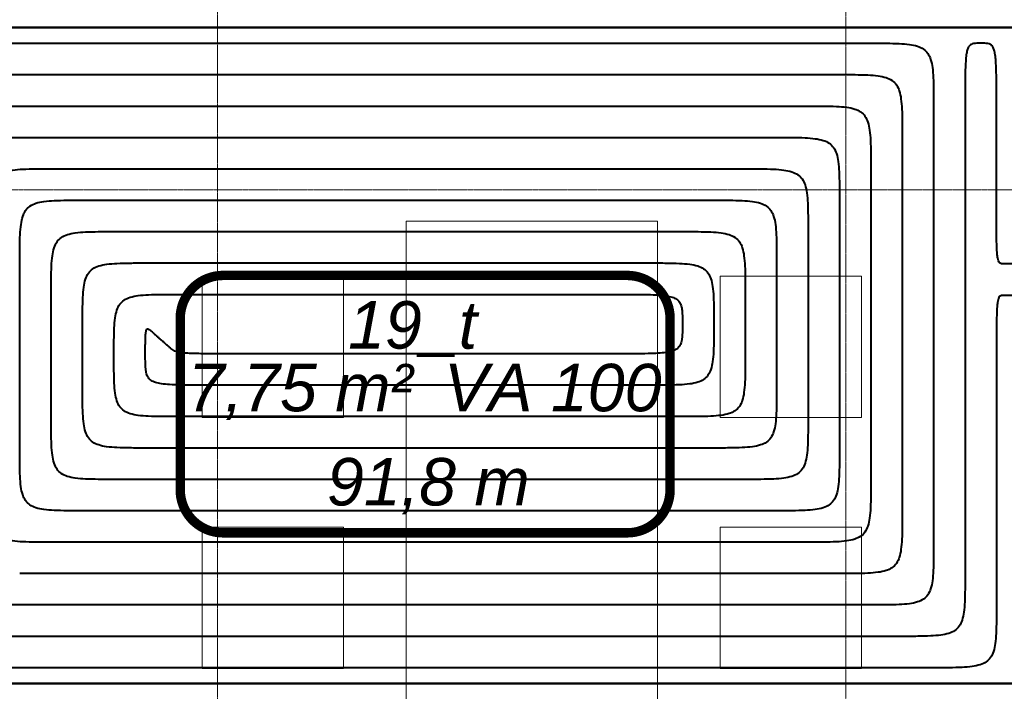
# Model space of a CAD drawing. Header units: millimetres. Extents: x 49908 to 79848, y -11883 to -3092.
# Tile 34 of 222: x 67827 to 68141, y -6386 to -6172. Entities that reach past the tile are written whole.
import ezdxf
from ezdxf.lldxf.tags import DXFTag

# ---------------------------------------------------------------- set-up
doc = ezdxf.new("R2010")
doc.units = ezdxf.units.MM
doc.linetypes.add('DASHDOT', pattern=[1, 0.5, -0.25, 0, -0.25])
doc.layers.add('A wyp ruchome', color=9, linetype='Continuous', lineweight=9)
doc.layers.add('A_OSIE', color=9, linetype='DASHDOT', lineweight=9)
doc.layers.add('IS_Ogrzewanie_płaszczyznowe', color=7, linetype='SOLID', true_color=0xac00e6)
doc.layers.add('IS_Ogrzewanie_płaszczyznowe_-_opis', color=7, linetype='SOLID', true_color=0xf000f0)
doc.layers.add('IS_Rys.pętli_o.p._Powrót', color=7, linetype='DASH', lineweight=13, true_color=0x4c9a5f)
doc.layers.add('IS_Rys.pętli_o.p._Zasilanie', color=7, linetype='SOLID', lineweight=13, true_color=0xff8c1a)
tags = doc.linetypes.add('DASH', pattern=[15, 10, -5]).pattern_tags.tags
tags[6:7] = [DXFTag(74, 4), DXFTag(75, 0), DXFTag(340, '0'), DXFTag(46, 0.0), DXFTag(50, 0.0), DXFTag(44, 0.0), DXFTag(45, 0.0)]
tags[4:5] = [DXFTag(74, 4), DXFTag(75, 0), DXFTag(340, '0'), DXFTag(46, 0.0), DXFTag(50, 0.0), DXFTag(44, 0.0), DXFTag(45, 0.0)]
tags = doc.linetypes.add('SOLID', pattern=[10, 10, 0]).pattern_tags.tags
tags[6:7] = [DXFTag(74, 4), DXFTag(75, 0), DXFTag(340, '0'), DXFTag(46, 0.0), DXFTag(50, 0.0), DXFTag(44, 0.0), DXFTag(45, 0.0)]
tags[4:5] = [DXFTag(74, 4), DXFTag(75, 0), DXFTag(340, '0'), DXFTag(46, 0.0), DXFTag(50, 0.0), DXFTag(44, 0.0), DXFTag(45, 0.0)]

msp = doc.modelspace()

# ---------------------------------------------------------------- linework, layer by layer
at = {"layer": 'A wyp ruchome'}
for points in [[(68030.47, -6236.63), (68030.47, -6476.63), (67950.47, -6476.63), (67950.47, -6236.63)], [(67930.47, -6254.13), (67885.47, -6254.13), (67885.47, -6299.13), (67930.47, -6299.13)], [(68050.47, -6254.13), (68095.47, -6254.13), (68095.47, -6299.13), (68050.47, -6299.13)], [(67930.47, -6334.13), (67885.47, -6334.13), (67885.47, -6379.13), (67930.47, -6379.13)], [(68050.47, -6334.13), (68095.47, -6334.13), (68095.47, -6379.13), (68050.47, -6379.13)]]:
    msp.add_lwpolyline(points, close=True, dxfattribs=at)
at = {"layer": 'A_OSIE', "ltscale": 0.3, "transparency": 33554559}
for p, q in [((67890.48, -7140.05), (67890.22, -3902.99)), ((68090.47, -7140.13), (68090.47, -3902.92)), ((70341.81, -6226.63), (67440.85, -6226.63))]:
    msp.add_line(p, q, dxfattribs=at)
at = {"layer": 'IS_Ogrzewanie_płaszczyznowe', "lineweight": 40}
for p, q in [((68143.46, -6174.95), (67772.42, -6174.95)), ((67772.42, -6174.95), (68143.46, -6174.95)), ((68143.46, -6383.89), (67772.38, -6383.89)), ((67772.38, -6383.89), (68143.46, -6383.89))]:
    msp.add_line(p, q, dxfattribs=at)
at = {"layer": 'IS_Ogrzewanie_płaszczyznowe_-_opis'}
msp.add_lwpolyline([(67892.19, -6335.91, 3, 3, 0), (68020.86, -6335.91, 3, 3, 0.414214), (68034.52, -6322.24, 3, 3, 0), (68034.52, -6267.57, 3, 3, 0.414214), (68020.86, -6253.91, 3, 3, 0), (67892.19, -6253.91, 3, 3, 0.414214), (67878.52, -6267.57, 3, 3, 0), (67878.52, -6322.24, 3, 3, 0.414214), (67892.19, -6335.91, 3, 3, 0)], format="xyseb", dxfattribs=at)
at = {"layer": 'IS_Rys.pętli_o.p._Powrót', "lineweight": 40}
for points, knots in [([(68133.46, -6179.95), (68133.05, -6179.95), (68132.29, -6179.94), (68131.25, -6180.02), (68130.36, -6180.29), (68129.66, -6180.92), (68129.19, -6181.93), (68128.88, -6183.36), (68128.67, -6185.31), (68128.54, -6187.88), (68128.48, -6191.17), (68128.46, -6195.27), (68128.46, -6198.29), (68128.46, -6199.95)], [0, 0, 0, 0, 0.0124352, 0.0226697, 0.0313069, 0.0397459, 0.0500792, 0.0641739, 0.0833944, 0.1088269, 0.1414417, 0.1821639, 0.2319009, 0.2319009, 0.2319009, 0.2319009]), ([(68138.46, -6199.95), (68138.46, -6198.29), (68138.47, -6195.27), (68138.45, -6191.17), (68138.39, -6187.88), (68138.26, -6185.31), (68138.05, -6183.36), (68137.74, -6181.93), (68137.27, -6180.92), (68136.56, -6180.29), (68135.68, -6180.02), (68134.64, -6179.94), (68133.88, -6179.95), (68133.46, -6179.95)], [0, 0, 0, 0, 0.0497371, 0.0904592, 0.123074, 0.1485065, 0.167727, 0.1818217, 0.192155, 0.200594, 0.2092312, 0.2194657, 0.2319009, 0.2319009, 0.2319009, 0.2319009]), ([(67807.42, -6189.95), (67809.6, -6189.95), (67817.77, -6189.95), (67834.87, -6189.95), (67860.84, -6189.95), (67893.15, -6189.95), (67929.26, -6189.95), (67966.63, -6189.95), (68002.74, -6189.95), (68035.04, -6189.95), (68061.01, -6189.95), (68078.12, -6189.95), (68086.28, -6189.95), (68088.46, -6189.95)], [0, 0, 0, 0, 0.065457, 0.244938, 0.513102, 0.844613, 1.214131, 1.596318, 1.965836, 2.297346, 2.565511, 2.744991, 2.810448, 2.810448, 2.810448, 2.810448]), ([(68088.46, -6189.95), (68090.12, -6189.95), (68093.14, -6189.94), (68097.25, -6190.02), (68100.56, -6190.26), (68103.18, -6190.77), (68105.24, -6191.68), (68106.73, -6193.17), (68107.64, -6195.23), (68108.15, -6197.86), (68108.39, -6201.17), (68108.47, -6205.27), (68108.46, -6208.29), (68108.46, -6209.95)], [0, 0, 0, 0, 0.0497373, 0.0904721, 0.1232039, 0.1491998, 0.1703704, 0.1897083, 0.2108788, 0.2368747, 0.2696065, 0.3103414, 0.3600787, 0.3600787, 0.3600787, 0.3600787]), ([(68128.46, -6199.95), (68128.46, -6201.1), (68128.46, -6205.43), (68128.46, -6214.49), (68128.46, -6228.26), (68128.46, -6245.38), (68128.46, -6264.51), (68128.46, -6284.32), (68128.46, -6303.45), (68128.46, -6320.58), (68128.46, -6334.34), (68128.46, -6343.4), (68128.46, -6347.73), (68128.46, -6348.89)], [0, 0, 0, 0, 0.034689, 0.129805, 0.271919, 0.447603, 0.64343, 0.84597, 1.041797, 1.217481, 1.359595, 1.454711, 1.4894, 1.4894, 1.4894, 1.4894]), ([(68138.46, -6230.27), (68138.46, -6230.03), (68138.46, -6229.15), (68138.46, -6227.31), (68138.46, -6224.5), (68138.46, -6221.02), (68138.46, -6217.12), (68138.46, -6213.09), (68138.46, -6209.2), (68138.46, -6205.71), (68138.46, -6202.91), (68138.46, -6201.06), (68138.46, -6200.18), (68138.46, -6199.95)], [0, 0, 0, 0, 0.0070618, 0.0264246, 0.0553551, 0.0911195, 0.1309842, 0.1722158, 0.2120805, 0.2478449, 0.2767754, 0.2961382, 0.3032, 0.3032, 0.3032, 0.3032]), ([(67807.41, -6229.95), (67807.41, -6228.29), (67807.41, -6225.27), (67807.49, -6221.17), (67807.73, -6217.86), (67808.24, -6215.23), (67809.15, -6213.17), (67810.64, -6211.68), (67812.7, -6210.77), (67815.33, -6210.26), (67818.64, -6210.02), (67822.74, -6209.94), (67825.76, -6209.95), (67827.42, -6209.95)], [0, 0, 0, 0, 0.0497373, 0.0904723, 0.1232047, 0.1492016, 0.1703736, 0.1897132, 0.2108852, 0.2368821, 0.2696145, 0.3103495, 0.3600868, 0.3600868, 0.3600868, 0.3600868]), ([(67827.42, -6209.95), (67829.29, -6209.95), (67836.29, -6209.95), (67850.96, -6209.95), (67873.24, -6209.95), (67900.94, -6209.95), (67931.91, -6209.95), (67963.97, -6209.95), (67994.94, -6209.95), (68022.65, -6209.95), (68044.92, -6209.95), (68059.59, -6209.95), (68066.59, -6209.95), (68068.46, -6209.95)], [0, 0, 0, 0, 0.056142, 0.21008, 0.440081, 0.724413, 1.041344, 1.369141, 1.686071, 1.970404, 2.200405, 2.354342, 2.410484, 2.410484, 2.410484, 2.410484]), ([(68068.46, -6209.95), (68070.12, -6209.95), (68073.14, -6209.94), (68077.25, -6210.02), (68080.56, -6210.26), (68083.18, -6210.77), (68085.24, -6211.68), (68086.73, -6213.17), (68087.64, -6215.23), (68088.15, -6217.86), (68088.39, -6221.17), (68088.47, -6225.27), (68088.46, -6228.29), (68088.46, -6229.95)], [0, 0, 0, 0, 0.0497373, 0.0904721, 0.1232039, 0.1491998, 0.1703704, 0.1897083, 0.2108788, 0.2368747, 0.2696065, 0.3103414, 0.3600787, 0.3600787, 0.3600787, 0.3600787]), ([(68108.46, -6209.95), (68108.46, -6210.87), (68108.46, -6214.33), (68108.46, -6221.56), (68108.46, -6232.56), (68108.46, -6246.23), (68108.46, -6261.51), (68108.46, -6277.33), (68108.46, -6292.61), (68108.46, -6306.28), (68108.46, -6317.27), (68108.46, -6324.51), (68108.46, -6327.96), (68108.46, -6328.89)], [0, 0, 0, 0, 0.027702, 0.103659, 0.217148, 0.357446, 0.513828, 0.675572, 0.831954, 0.972252, 1.085741, 1.161698, 1.1894, 1.1894, 1.1894, 1.1894]), ([(67827.41, -6249.95), (67827.41, -6248.29), (67827.41, -6245.27), (67827.48, -6241.17), (67827.73, -6237.86), (67828.24, -6235.23), (67829.15, -6233.17), (67830.64, -6231.68), (67832.7, -6230.77), (67835.32, -6230.26), (67838.63, -6230.02), (67842.74, -6229.94), (67845.75, -6229.95), (67847.41, -6229.95)], [0, 0, 0, 0, 0.0497373, 0.0904723, 0.1232047, 0.1492016, 0.1703736, 0.1897132, 0.2108852, 0.2368821, 0.2696145, 0.3103495, 0.3600868, 0.3600868, 0.3600868, 0.3600868]), ([(67847.41, -6229.95), (67848.97, -6229.95), (67854.81, -6229.95), (67867.05, -6229.95), (67885.63, -6229.95), (67908.74, -6229.95), (67934.57, -6229.95), (67961.31, -6229.95), (67987.14, -6229.95), (68010.25, -6229.95), (68028.83, -6229.95), (68041.06, -6229.95), (68046.9, -6229.95), (68048.46, -6229.95)], [0, 0, 0, 0, 0.046827, 0.175222, 0.36706, 0.604214, 0.868557, 1.141964, 1.406307, 1.643461, 1.835299, 1.963694, 2.01052, 2.01052, 2.01052, 2.01052]), ([(68048.46, -6229.95), (68050.12, -6229.95), (68053.14, -6229.94), (68057.25, -6230.02), (68060.56, -6230.26), (68063.18, -6230.77), (68065.24, -6231.68), (68066.73, -6233.17), (68067.64, -6235.23), (68068.15, -6237.86), (68068.39, -6241.17), (68068.47, -6245.27), (68068.46, -6248.29), (68068.46, -6249.95)], [0, 0, 0, 0, 0.0497373, 0.0904721, 0.1232039, 0.1491998, 0.1703704, 0.1897083, 0.2108788, 0.2368747, 0.2696065, 0.3103414, 0.3600787, 0.3600787, 0.3600787, 0.3600787]), ([(68088.46, -6229.95), (68088.46, -6230.56), (68088.46, -6232.85), (68088.46, -6237.66), (68088.46, -6244.95), (68088.46, -6254.03), (68088.46, -6264.17), (68088.46, -6274.67), (68088.46, -6284.81), (68088.46, -6293.88), (68088.46, -6301.18), (68088.46, -6305.98), (68088.46, -6308.27), (68088.46, -6308.89)], [0, 0, 0, 0, 0.0183857, 0.0687982, 0.1441204, 0.2372352, 0.3410255, 0.4483745, 0.5521648, 0.6452796, 0.7206018, 0.7710143, 0.7894, 0.7894, 0.7894, 0.7894]), ([(68140.96, -6250.27), (68140.76, -6250.27), (68140.38, -6250.27), (68139.83, -6250.19), (68139.36, -6249.86), (68139.04, -6249.22), (68138.82, -6248.25), (68138.67, -6246.84), (68138.57, -6244.9), (68138.5, -6242.33), (68138.47, -6239.04), (68138.46, -6234.94), (68138.46, -6231.92), (68138.46, -6230.27)], [0, 0, 0, 0, 0.0062189, 0.0114166, 0.016393, 0.0227951, 0.0322664, 0.0460468, 0.0651645, 0.0905685, 0.1231775, 0.163899, 0.213636, 0.213636, 0.213636, 0.213636]), ([(67827.4, -6308.89), (67827.4, -6308.43), (67827.4, -6306.72), (67827.4, -6303.13), (67827.4, -6297.68), (67827.4, -6290.91), (67827.4, -6283.34), (67827.4, -6275.5), (67827.41, -6267.93), (67827.41, -6261.15), (67827.41, -6255.7), (67827.41, -6252.12), (67827.41, -6250.4), (67827.41, -6249.95)], [0, 0, 0, 0, 0.0137276, 0.0513677, 0.1076065, 0.17713, 0.2546243, 0.3347757, 0.41227, 0.4817936, 0.5380323, 0.5756724, 0.5894, 0.5894, 0.5894, 0.5894]), ([(67847.41, -6269.95), (67847.41, -6268.29), (67847.4, -6265.27), (67847.48, -6261.17), (67847.73, -6257.86), (67848.23, -6255.23), (67849.15, -6253.17), (67850.64, -6251.68), (67852.69, -6250.77), (67855.32, -6250.26), (67858.63, -6250.02), (67862.74, -6249.94), (67865.75, -6249.95), (67867.41, -6249.95)], [0, 0, 0, 0, 0.0497373, 0.0904723, 0.1232047, 0.1492016, 0.1703736, 0.1897132, 0.2108852, 0.2368821, 0.2696145, 0.3103495, 0.3600868, 0.3600868, 0.3600868, 0.3600868]), ([(67867.41, -6249.95), (67868.66, -6249.95), (67873.34, -6249.95), (67883.14, -6249.95), (67898.02, -6249.95), (67916.54, -6249.95), (67937.23, -6249.95), (67958.65, -6249.95), (67979.34, -6249.95), (67997.85, -6249.95), (68012.73, -6249.95), (68022.54, -6249.95), (68027.21, -6249.95), (68028.46, -6249.95)], [0, 0, 0, 0, 0.037511, 0.140364, 0.294038, 0.484014, 0.69577, 0.914786, 1.126543, 1.316518, 1.470192, 1.573045, 1.610557, 1.610557, 1.610557, 1.610557]), ([(68028.46, -6249.95), (68030.12, -6249.95), (68033.14, -6249.94), (68037.24, -6250.02), (68040.55, -6250.26), (68043.18, -6250.75), (68045.23, -6251.63), (68046.72, -6253.08), (68047.64, -6255.09), (68048.15, -6257.65), (68048.39, -6260.87), (68048.47, -6264.87), (68048.46, -6267.8), (68048.46, -6269.42)], [0, 0, 0, 0, 0.0497373, 0.0904714, 0.1231967, 0.1491615, 0.170228, 0.1893114, 0.2100272, 0.2353662, 0.2672373, 0.3068934, 0.3553126, 0.3553126, 0.3553126, 0.3553126]), ([(68068.46, -6249.95), (68068.46, -6250.25), (68068.46, -6251.38), (68068.46, -6253.75), (68068.46, -6257.35), (68068.46, -6261.82), (68068.46, -6266.83), (68068.46, -6272.01), (68068.46, -6277.01), (68068.46, -6281.48), (68068.46, -6285.08), (68068.46, -6287.45), (68068.46, -6288.58), (68068.46, -6288.89)], [0, 0, 0, 0, 0.0090694, 0.0339372, 0.0710926, 0.1170248, 0.1682231, 0.2211769, 0.2723752, 0.3183074, 0.3554628, 0.3803306, 0.3894, 0.3894, 0.3894, 0.3894]), ([(68143.46, -6250.27), (68143.45, -6250.27), (68143.37, -6250.27), (68143.22, -6250.27), (68142.99, -6250.27), (68142.7, -6250.27), (68142.38, -6250.27), (68142.05, -6250.27), (68141.73, -6250.27), (68141.44, -6250.27), (68141.21, -6250.27), (68141.06, -6250.27), (68140.98, -6250.27), (68140.96, -6250.27)], [0, 0, 0, 0, 0.00058227, 0.00217881, 0.00456424, 0.00751315, 0.01080015, 0.01419985, 0.01748685, 0.02043576, 0.02282119, 0.02441773, 0.025, 0.025, 0.025, 0.025]), ([(67847.4, -6288.89), (67847.4, -6288.74), (67847.4, -6288.19), (67847.4, -6287.04), (67847.4, -6285.29), (67847.4, -6283.11), (67847.4, -6280.68), (67847.4, -6278.16), (67847.4, -6275.72), (67847.4, -6273.55), (67847.41, -6271.8), (67847.41, -6270.64), (67847.41, -6270.09), (67847.41, -6269.95)], [0, 0, 0, 0, 0.0044113, 0.0165067, 0.0345787, 0.0569196, 0.0818219, 0.1075781, 0.1324804, 0.1548213, 0.1728933, 0.1849887, 0.1894, 0.1894, 0.1894, 0.1894]), ([(67867.4, -6279.42), (67867.4, -6278.63), (67867.4, -6277.21), (67867.41, -6275.28), (67867.44, -6273.76), (67867.5, -6272.6), (67867.61, -6271.78), (67867.74, -6271.25), (67868.03, -6270.92), (67868.43, -6270.99), (67868.83, -6271.26), (67869.33, -6271.67), (67869.7, -6272), (67869.91, -6272.18)], [0, 0, 0, 0, 0.0235337, 0.0426982, 0.0578228, 0.0692471, 0.0773405, 0.0825743, 0.0858248, 0.0890057, 0.0936814, 0.1001872, 0.1084786, 0.1084786, 0.1084786, 0.1084786]), ([(68048.46, -6269.42), (68048.46, -6271.03), (68048.47, -6273.97), (68048.39, -6277.96), (68048.15, -6281.19), (68047.64, -6283.75), (68046.72, -6285.75), (68045.23, -6287.2), (68043.18, -6288.08), (68040.55, -6288.58), (68037.24, -6288.81), (68033.14, -6288.89), (68030.12, -6288.89), (68028.46, -6288.89)], [0, 0, 0, 0, 0.0484192, 0.0880753, 0.1199464, 0.1452854, 0.1660013, 0.1850846, 0.2061511, 0.2321159, 0.2648412, 0.3055754, 0.3553126, 0.3553126, 0.3553126, 0.3553126]), ([(67869.91, -6272.18), (67869.92, -6272.2), (67870, -6272.26), (67870.15, -6272.4), (67870.38, -6272.61), (67870.67, -6272.86), (67870.99, -6273.15), (67871.32, -6273.45), (67871.64, -6273.73), (67871.93, -6273.99), (67872.16, -6274.2), (67872.31, -6274.33), (67872.39, -6274.4), (67872.4, -6274.42)], [0, 0, 0, 0, 0.00078096, 0.0029223, 0.00612172, 0.0100769, 0.01448555, 0.01904535, 0.023454, 0.02740918, 0.0306086, 0.03274994, 0.0335309, 0.0335309, 0.0335309, 0.0335309]), ([(67887.4, -6288.89), (67885.74, -6288.89), (67882.73, -6288.89), (67878.63, -6288.85), (67875.33, -6288.74), (67872.75, -6288.5), (67870.77, -6288.1), (67869.3, -6287.47), (67868.28, -6286.48), (67867.73, -6285.18), (67867.48, -6283.58), (67867.4, -6281.63), (67867.4, -6280.2), (67867.4, -6279.42)], [0, 0, 0, 0, 0.0497371, 0.0904613, 0.1230961, 0.1486262, 0.1681961, 0.1833244, 0.1961944, 0.2094408, 0.2251415, 0.2444515, 0.2680025, 0.2680025, 0.2680025, 0.2680025]), ([(67867.4, -6308.89), (67865.74, -6308.89), (67862.72, -6308.89), (67858.62, -6308.81), (67855.31, -6308.57), (67852.68, -6308.06), (67850.63, -6307.15), (67849.14, -6305.66), (67848.22, -6303.6), (67847.72, -6300.98), (67847.47, -6297.67), (67847.4, -6293.56), (67847.4, -6290.54), (67847.4, -6288.89)], [0, 0, 0, 0, 0.0497372, 0.0904719, 0.1232032, 0.1491981, 0.1703672, 0.1897033, 0.2108724, 0.2368673, 0.2695986, 0.3103333, 0.3600705, 0.3600705, 0.3600705, 0.3600705]), ([(68028.46, -6288.89), (68027.37, -6288.89), (68023.27, -6288.89), (68014.69, -6288.89), (68001.65, -6288.89), (67985.44, -6288.89), (67967.31, -6288.89), (67948.55, -6288.89), (67930.43, -6288.89), (67914.22, -6288.89), (67901.18, -6288.89), (67892.6, -6288.89), (67888.5, -6288.89), (67887.4, -6288.89)], [0, 0, 0, 0, 0.032855, 0.12294, 0.257537, 0.42393, 0.609399, 0.801227, 0.986697, 1.153089, 1.287687, 1.377772, 1.410627, 1.410627, 1.410627, 1.410627]), ([(68068.46, -6288.89), (68068.46, -6290.54), (68068.47, -6293.56), (68068.39, -6297.67), (68068.15, -6300.98), (68067.64, -6303.6), (68066.73, -6305.66), (68065.24, -6307.15), (68063.18, -6308.06), (68060.56, -6308.57), (68057.25, -6308.81), (68053.14, -6308.89), (68050.12, -6308.89), (68048.46, -6308.89)], [0, 0, 0, 0, 0.0497373, 0.0904721, 0.1232039, 0.1491998, 0.1703704, 0.1897083, 0.2108788, 0.2368747, 0.2696065, 0.3103414, 0.3600787, 0.3600787, 0.3600787, 0.3600787]), ([(67847.39, -6328.89), (67845.74, -6328.89), (67842.72, -6328.89), (67838.61, -6328.81), (67835.3, -6328.57), (67832.68, -6328.06), (67830.62, -6327.15), (67829.13, -6325.66), (67828.22, -6323.6), (67827.71, -6320.98), (67827.47, -6317.67), (67827.4, -6313.56), (67827.4, -6310.54), (67827.4, -6308.89)], [0, 0, 0, 0, 0.0497372, 0.0904719, 0.1232032, 0.1491981, 0.1703672, 0.1897033, 0.2108724, 0.2368673, 0.2695986, 0.3103333, 0.3600705, 0.3600705, 0.3600705, 0.3600705]), ([(68048.46, -6308.89), (68047.06, -6308.89), (68041.8, -6308.89), (68030.78, -6308.89), (68014.05, -6308.89), (67993.23, -6308.89), (67969.97, -6308.89), (67945.89, -6308.89), (67922.63, -6308.89), (67901.82, -6308.89), (67885.08, -6308.89), (67874.06, -6308.89), (67868.8, -6308.89), (67867.4, -6308.89)], [0, 0, 0, 0, 0.042172, 0.157804, 0.330572, 0.544151, 0.782217, 1.028446, 1.266512, 1.480091, 1.652859, 1.768491, 1.810663, 1.810663, 1.810663, 1.810663]), ([(68088.46, -6308.89), (68088.46, -6310.54), (68088.47, -6313.56), (68088.39, -6317.67), (68088.15, -6320.98), (68087.64, -6323.6), (68086.73, -6325.66), (68085.24, -6327.15), (68083.18, -6328.06), (68080.56, -6328.57), (68077.25, -6328.81), (68073.14, -6328.89), (68070.12, -6328.89), (68068.46, -6328.89)], [0, 0, 0, 0, 0.0497373, 0.0904721, 0.1232039, 0.1491998, 0.1703704, 0.1897083, 0.2108788, 0.2368747, 0.2696065, 0.3103414, 0.3600787, 0.3600787, 0.3600787, 0.3600787]), ([(68068.46, -6328.89), (68066.75, -6328.89), (68060.33, -6328.89), (68046.87, -6328.89), (68026.44, -6328.89), (68001.03, -6328.89), (67972.63, -6328.89), (67943.23, -6328.89), (67914.83, -6328.89), (67889.42, -6328.89), (67868.99, -6328.89), (67855.53, -6328.89), (67849.11, -6328.89), (67847.39, -6328.89)], [0, 0, 0, 0, 0.051489, 0.192668, 0.403606, 0.664372, 0.955035, 1.255664, 1.546326, 1.807093, 2.018031, 2.15921, 2.210699, 2.210699, 2.210699, 2.210699]), ([(68108.46, -6328.89), (68108.46, -6330.54), (68108.47, -6333.56), (68108.39, -6337.67), (68108.15, -6340.98), (68107.64, -6343.6), (68106.73, -6345.66), (68105.24, -6347.15), (68103.18, -6348.06), (68100.56, -6348.57), (68097.25, -6348.81), (68093.14, -6348.89), (68090.12, -6348.89), (68088.46, -6348.89)], [0, 0, 0, 0, 0.0497373, 0.0904721, 0.1232039, 0.1491998, 0.1703704, 0.1897083, 0.2108788, 0.2368747, 0.2696065, 0.3103414, 0.3600787, 0.3600787, 0.3600787, 0.3600787]), ([(68088.46, -6348.89), (68086.44, -6348.89), (68078.85, -6348.89), (68062.97, -6348.89), (68038.84, -6348.89), (68008.83, -6348.89), (67975.29, -6348.89), (67940.57, -6348.89), (67907.03, -6348.89), (67877.02, -6348.89), (67852.89, -6348.89), (67837, -6348.89), (67829.42, -6348.89), (67827.39, -6348.89)], [0, 0, 0, 0, 0.060806, 0.227532, 0.476641, 0.784593, 1.127853, 1.482882, 1.826141, 2.134094, 2.383203, 2.549929, 2.610735, 2.610735, 2.610735, 2.610735]), ([(68128.46, -6348.89), (68128.46, -6350.54), (68128.47, -6353.56), (68128.39, -6357.67), (68128.15, -6360.98), (68127.64, -6363.6), (68126.73, -6365.66), (68125.24, -6367.15), (68123.18, -6368.06), (68120.56, -6368.57), (68117.25, -6368.81), (68113.14, -6368.89), (68110.12, -6368.89), (68108.46, -6368.89)], [0, 0, 0, 0, 0.0497373, 0.0904721, 0.1232039, 0.1491998, 0.1703704, 0.1897083, 0.2108788, 0.2368747, 0.2696065, 0.3103414, 0.3600787, 0.3600787, 0.3600787, 0.3600787]), ([(68108.46, -6368.89), (68106.13, -6368.89), (68097.38, -6368.89), (68079.06, -6368.89), (68051.24, -6368.89), (68016.63, -6368.89), (67977.95, -6368.89), (67937.91, -6368.89), (67899.23, -6368.89), (67864.62, -6368.89), (67836.79, -6368.89), (67818.47, -6368.89), (67809.73, -6368.89), (67807.39, -6368.89)], [0, 0, 0, 0, 0.070123, 0.262396, 0.549675, 0.904815, 1.300671, 1.7101, 2.105956, 2.461096, 2.748375, 2.940648, 3.010771, 3.010771, 3.010771, 3.010771])]:
    msp.add_open_spline(points, degree=3, knots=knots, dxfattribs=at)
at = {"layer": 'IS_Rys.pętli_o.p._Zasilanie', "lineweight": 40}
for points, knots in [([(67797.42, -6179.95), (67799.76, -6179.95), (67808.5, -6179.95), (67826.82, -6179.95), (67854.64, -6179.95), (67889.25, -6179.95), (67927.93, -6179.95), (67967.96, -6179.95), (68006.64, -6179.95), (68041.24, -6179.95), (68069.06, -6179.95), (68087.38, -6179.95), (68096.13, -6179.95), (68098.46, -6179.95)], [0, 0, 0, 0, 0.070115, 0.262367, 0.549613, 0.904712, 1.300524, 1.709906, 2.105718, 2.460818, 2.748064, 2.940315, 3.01043, 3.01043, 3.01043, 3.01043]), ([(68098.46, -6179.95), (68100.12, -6179.95), (68103.14, -6179.94), (68107.25, -6180.02), (68110.56, -6180.26), (68113.18, -6180.77), (68115.24, -6181.68), (68116.73, -6183.17), (68117.64, -6185.23), (68118.15, -6187.86), (68118.39, -6191.17), (68118.47, -6195.27), (68118.46, -6198.29), (68118.46, -6199.95)], [0, 0, 0, 0, 0.0497373, 0.0904721, 0.1232039, 0.1491998, 0.1703704, 0.1897083, 0.2108788, 0.2368747, 0.2696065, 0.3103414, 0.3600787, 0.3600787, 0.3600787, 0.3600787]), ([(67817.42, -6199.95), (67819.44, -6199.95), (67827.03, -6199.95), (67842.91, -6199.95), (67867.04, -6199.95), (67897.05, -6199.95), (67930.58, -6199.95), (67965.3, -6199.95), (67998.84, -6199.95), (68028.84, -6199.95), (68052.97, -6199.95), (68068.85, -6199.95), (68076.44, -6199.95), (68078.46, -6199.95)], [0, 0, 0, 0, 0.0608, 0.227509, 0.476592, 0.784513, 1.127737, 1.482729, 1.825954, 2.133875, 2.382958, 2.549667, 2.610466, 2.610466, 2.610466, 2.610466]), ([(68078.46, -6199.95), (68080.12, -6199.95), (68083.14, -6199.94), (68087.25, -6200.02), (68090.56, -6200.26), (68093.18, -6200.77), (68095.24, -6201.68), (68096.73, -6203.17), (68097.64, -6205.23), (68098.15, -6207.86), (68098.39, -6211.17), (68098.47, -6215.27), (68098.46, -6218.29), (68098.46, -6219.95)], [0, 0, 0, 0, 0.0497373, 0.0904721, 0.1232039, 0.1491998, 0.1703704, 0.1897083, 0.2108788, 0.2368747, 0.2696065, 0.3103414, 0.3600787, 0.3600787, 0.3600787, 0.3600787]), ([(68118.46, -6199.95), (68118.46, -6201.03), (68118.46, -6205.06), (68118.46, -6213.52), (68118.46, -6226.36), (68118.46, -6242.33), (68118.46, -6260.18), (68118.46, -6278.66), (68118.46, -6296.51), (68118.46, -6312.48), (68118.46, -6325.32), (68118.46, -6333.77), (68118.46, -6337.81), (68118.46, -6338.89)], [0, 0, 0, 0, 0.03236, 0.12109, 0.253662, 0.417551, 0.600229, 0.789171, 0.971849, 1.135738, 1.26831, 1.35704, 1.3894, 1.3894, 1.3894, 1.3894]), ([(67817.41, -6239.95), (67817.41, -6238.29), (67817.41, -6235.27), (67817.49, -6231.17), (67817.73, -6227.86), (67818.24, -6225.23), (67819.15, -6223.17), (67820.64, -6221.68), (67822.7, -6220.77), (67825.32, -6220.26), (67828.63, -6220.02), (67832.74, -6219.94), (67835.76, -6219.95), (67837.41, -6219.95)], [0, 0, 0, 0, 0.0497373, 0.0904723, 0.1232047, 0.1492016, 0.1703736, 0.1897132, 0.2108852, 0.2368821, 0.2696145, 0.3103495, 0.3600868, 0.3600868, 0.3600868, 0.3600868]), ([(67837.41, -6219.95), (67839.13, -6219.95), (67845.55, -6219.95), (67859, -6219.95), (67879.43, -6219.95), (67904.84, -6219.95), (67933.24, -6219.95), (67962.64, -6219.95), (67991.04, -6219.95), (68016.45, -6219.95), (68036.87, -6219.95), (68050.33, -6219.95), (68056.75, -6219.95), (68058.46, -6219.95)], [0, 0, 0, 0, 0.051484, 0.192651, 0.40357, 0.664313, 0.95495, 1.255552, 1.546189, 1.806932, 2.017852, 2.159018, 2.210502, 2.210502, 2.210502, 2.210502]), ([(68058.46, -6219.95), (68060.12, -6219.95), (68063.14, -6219.94), (68067.25, -6220.02), (68070.56, -6220.26), (68073.18, -6220.77), (68075.24, -6221.68), (68076.73, -6223.17), (68077.64, -6225.23), (68078.15, -6227.86), (68078.39, -6231.17), (68078.47, -6235.27), (68078.46, -6238.29), (68078.46, -6239.95)], [0, 0, 0, 0, 0.0497373, 0.0904721, 0.1232039, 0.1491998, 0.1703704, 0.1897083, 0.2108788, 0.2368747, 0.2696065, 0.3103414, 0.3600787, 0.3600787, 0.3600787, 0.3600787]), ([(68098.46, -6219.95), (68098.46, -6220.71), (68098.46, -6223.59), (68098.46, -6229.61), (68098.46, -6238.75), (68098.46, -6250.13), (68098.46, -6262.84), (68098.46, -6276), (68098.46, -6288.71), (68098.46, -6300.08), (68098.46, -6309.22), (68098.46, -6315.24), (68098.46, -6318.12), (68098.46, -6318.89)], [0, 0, 0, 0, 0.0230439, 0.0862287, 0.1806343, 0.2973403, 0.4274267, 0.5619733, 0.6920597, 0.8087657, 0.9031713, 0.9663561, 0.9894, 0.9894, 0.9894, 0.9894]), ([(67837.41, -6259.95), (67837.41, -6258.29), (67837.41, -6255.27), (67837.48, -6251.17), (67837.73, -6247.86), (67838.24, -6245.23), (67839.15, -6243.17), (67840.64, -6241.68), (67842.7, -6240.77), (67845.32, -6240.26), (67848.63, -6240.02), (67852.74, -6239.94), (67855.75, -6239.95), (67857.41, -6239.95)], [0, 0, 0, 0, 0.0497373, 0.0904723, 0.1232047, 0.1492016, 0.1703736, 0.1897132, 0.2108852, 0.2368821, 0.2696145, 0.3103495, 0.3600868, 0.3600868, 0.3600868, 0.3600868]), ([(67857.41, -6239.95), (67858.82, -6239.95), (67864.08, -6239.95), (67875.09, -6239.95), (67891.83, -6239.95), (67912.64, -6239.95), (67935.9, -6239.95), (67959.98, -6239.95), (67983.24, -6239.95), (68004.05, -6239.95), (68020.78, -6239.95), (68031.8, -6239.95), (68037.06, -6239.95), (68038.46, -6239.95)], [0, 0, 0, 0, 0.042169, 0.157793, 0.330549, 0.544114, 0.782164, 1.028375, 1.266425, 1.479989, 1.652746, 1.76837, 1.810538, 1.810538, 1.810538, 1.810538]), ([(68038.46, -6239.95), (68040.12, -6239.95), (68043.14, -6239.94), (68047.25, -6240.02), (68050.56, -6240.26), (68053.18, -6240.77), (68055.24, -6241.68), (68056.73, -6243.17), (68057.64, -6245.23), (68058.15, -6247.86), (68058.39, -6251.17), (68058.47, -6255.27), (68058.46, -6258.29), (68058.46, -6259.95)], [0, 0, 0, 0, 0.0497373, 0.0904721, 0.1232039, 0.1491998, 0.1703704, 0.1897083, 0.2108788, 0.2368747, 0.2696065, 0.3103414, 0.3600787, 0.3600787, 0.3600787, 0.3600787]), ([(68078.46, -6239.95), (68078.46, -6240.4), (68078.46, -6242.12), (68078.46, -6245.7), (68078.46, -6251.15), (68078.46, -6257.93), (68078.46, -6265.5), (68078.46, -6273.34), (68078.46, -6280.91), (68078.46, -6287.68), (68078.46, -6293.13), (68078.46, -6296.72), (68078.46, -6298.43), (68078.46, -6298.89)], [0, 0, 0, 0, 0.0137276, 0.0513677, 0.1076065, 0.17713, 0.2546243, 0.3347757, 0.41227, 0.4817935, 0.5380323, 0.5756724, 0.5894, 0.5894, 0.5894, 0.5894]), ([(67837.4, -6298.89), (67837.4, -6298.58), (67837.4, -6297.45), (67837.4, -6295.08), (67837.4, -6291.48), (67837.4, -6287.01), (67837.4, -6282.01), (67837.4, -6276.83), (67837.41, -6271.82), (67837.41, -6267.35), (67837.41, -6263.75), (67837.41, -6261.38), (67837.41, -6260.25), (67837.41, -6259.95)], [0, 0, 0, 0, 0.0090694, 0.0339372, 0.0710926, 0.1170248, 0.1682231, 0.2211769, 0.2723752, 0.3183074, 0.3554628, 0.3803306, 0.3894, 0.3894, 0.3894, 0.3894]), ([(67857.4, -6279.42), (67857.4, -6277.8), (67857.4, -6274.87), (67857.48, -6270.87), (67857.72, -6267.65), (67858.23, -6265.09), (67859.15, -6263.08), (67860.64, -6261.63), (67862.7, -6260.75), (67865.32, -6260.26), (67868.63, -6260.02), (67872.73, -6259.94), (67875.75, -6259.95), (67877.41, -6259.95)], [0, 0, 0, 0, 0.0484193, 0.0880756, 0.1199472, 0.1452871, 0.1660044, 0.1850895, 0.2061575, 0.2321233, 0.2648491, 0.3055834, 0.3553207, 0.3553207, 0.3553207, 0.3553207]), ([(67877.41, -6259.95), (67878.5, -6259.95), (67882.6, -6259.95), (67891.18, -6259.95), (67904.22, -6259.95), (67920.43, -6259.95), (67938.56, -6259.95), (67957.32, -6259.95), (67975.44, -6259.95), (67991.65, -6259.95), (68004.69, -6259.95), (68013.27, -6259.95), (68017.37, -6259.95), (68018.46, -6259.95)], [0, 0, 0, 0, 0.032853, 0.122935, 0.257528, 0.423914, 0.609377, 0.801198, 0.98666, 1.153047, 1.287639, 1.377721, 1.410575, 1.410575, 1.410575, 1.410575]), ([(68018.46, -6259.95), (68020.12, -6259.95), (68023.14, -6259.95), (68027.24, -6259.98), (68030.54, -6260.1), (68033.12, -6260.33), (68035.09, -6260.73), (68036.57, -6261.37), (68037.58, -6262.35), (68038.14, -6263.66), (68038.39, -6265.25), (68038.47, -6267.2), (68038.46, -6268.63), (68038.46, -6269.42)], [0, 0, 0, 0, 0.0497371, 0.0904614, 0.1230965, 0.148627, 0.1681977, 0.183327, 0.1961982, 0.2094456, 0.2251467, 0.2444569, 0.2680079, 0.2680079, 0.2680079, 0.2680079]), ([(68058.46, -6259.95), (68058.46, -6260.09), (68058.46, -6260.64), (68058.46, -6261.8), (68058.46, -6263.55), (68058.46, -6265.72), (68058.46, -6268.16), (68058.46, -6270.68), (68058.46, -6273.11), (68058.46, -6275.29), (68058.46, -6277.04), (68058.46, -6278.19), (68058.46, -6278.74), (68058.46, -6278.89)], [0, 0, 0, 0, 0.0044113, 0.0165067, 0.0345787, 0.0569196, 0.0818219, 0.1075781, 0.1324804, 0.1548213, 0.1728933, 0.1849887, 0.1894, 0.1894, 0.1894, 0.1894]), ([(68140.96, -6260.27), (68140.76, -6260.27), (68140.38, -6260.26), (68139.83, -6260.35), (68139.36, -6260.68), (68139.04, -6261.32), (68138.82, -6262.28), (68138.67, -6263.69), (68138.57, -6265.63), (68138.5, -6268.2), (68138.47, -6271.49), (68138.46, -6275.59), (68138.46, -6278.61), (68138.46, -6280.27)], [0, 0, 0, 0, 0.0062189, 0.0114166, 0.016393, 0.0227951, 0.0322664, 0.0460468, 0.0651645, 0.0905685, 0.1231775, 0.163899, 0.213636, 0.213636, 0.213636, 0.213636]), ([(68143.46, -6260.27), (68143.45, -6260.27), (68143.37, -6260.27), (68143.22, -6260.27), (68142.99, -6260.27), (68142.7, -6260.27), (68142.38, -6260.27), (68142.05, -6260.27), (68141.73, -6260.27), (68141.44, -6260.27), (68141.21, -6260.27), (68141.06, -6260.27), (68140.98, -6260.27), (68140.96, -6260.27)], [0, 0, 0, 0, 0.00058227, 0.00217881, 0.00456424, 0.00751315, 0.01080015, 0.01419985, 0.01748685, 0.02043576, 0.02282119, 0.02441773, 0.025, 0.025, 0.025, 0.025]), ([(68038.46, -6269.42), (68038.46, -6270.2), (68038.47, -6271.63), (68038.39, -6273.58), (68038.14, -6275.18), (68037.58, -6276.48), (68036.57, -6277.47), (68035.09, -6278.1), (68033.12, -6278.5), (68030.54, -6278.74), (68027.24, -6278.85), (68023.14, -6278.89), (68020.12, -6278.89), (68018.46, -6278.89)], [0, 0, 0, 0, 0.023551, 0.0428612, 0.0585623, 0.0718097, 0.0846809, 0.0998102, 0.1193809, 0.1449114, 0.1775465, 0.2182708, 0.2680079, 0.2680079, 0.2680079, 0.2680079]), ([(67874.9, -6276.65), (67874.88, -6276.63), (67874.81, -6276.57), (67874.66, -6276.43), (67874.43, -6276.23), (67874.14, -6275.97), (67873.82, -6275.68), (67873.49, -6275.39), (67873.17, -6275.1), (67872.88, -6274.84), (67872.65, -6274.64), (67872.5, -6274.5), (67872.42, -6274.43), (67872.4, -6274.42)], [0, 0, 0, 0, 0.00078096, 0.0029223, 0.00612172, 0.0100769, 0.01448555, 0.01904535, 0.023454, 0.02740918, 0.0306086, 0.03274994, 0.0335309, 0.0335309, 0.0335309, 0.0335309]), ([(67897.4, -6278.89), (67895.75, -6278.89), (67892.73, -6278.89), (67888.61, -6278.88), (67885.28, -6278.85), (67882.63, -6278.8), (67880.57, -6278.7), (67879, -6278.56), (67877.8, -6278.35), (67876.88, -6278.07), (67876.15, -6277.68), (67875.51, -6277.2), (67875.11, -6276.84), (67874.9, -6276.65)], [0, 0, 0, 0, 0.0497558, 0.0906087, 0.1235741, 0.1496708, 0.1699257, 0.1853843, 0.1971306, 0.2063136, 0.2141434, 0.2217868, 0.2302381, 0.2302381, 0.2302381, 0.2302381]), ([(67877.4, -6298.89), (67875.74, -6298.89), (67872.73, -6298.89), (67868.62, -6298.81), (67865.31, -6298.58), (67862.69, -6298.08), (67860.64, -6297.2), (67859.14, -6295.75), (67858.23, -6293.75), (67857.72, -6291.19), (67857.48, -6287.96), (67857.4, -6283.97), (67857.4, -6281.03), (67857.4, -6279.42)], [0, 0, 0, 0, 0.0497372, 0.0904712, 0.123196, 0.1491598, 0.1702249, 0.1893065, 0.2100209, 0.2353589, 0.2672295, 0.3068854, 0.3553046, 0.3553046, 0.3553046, 0.3553046]), ([(68018.46, -6278.89), (68017.52, -6278.89), (68014.01, -6278.89), (68006.64, -6278.89), (67995.45, -6278.89), (67981.54, -6278.89), (67965.98, -6278.89), (67949.88, -6278.89), (67934.33, -6278.89), (67920.42, -6278.89), (67909.23, -6278.89), (67901.86, -6278.89), (67898.34, -6278.89), (67897.4, -6278.89)], [0, 0, 0, 0, 0.028196, 0.105508, 0.22102, 0.363819, 0.52299, 0.687618, 0.846789, 0.989588, 1.105101, 1.182413, 1.210609, 1.210609, 1.210609, 1.210609]), ([(68058.46, -6278.89), (68058.46, -6280.54), (68058.47, -6283.56), (68058.39, -6287.67), (68058.15, -6290.98), (68057.64, -6293.6), (68056.73, -6295.66), (68055.24, -6297.15), (68053.18, -6298.06), (68050.56, -6298.57), (68047.25, -6298.81), (68043.14, -6298.89), (68040.12, -6298.89), (68038.46, -6298.89)], [0, 0, 0, 0, 0.0497373, 0.0904721, 0.1232039, 0.1491998, 0.1703704, 0.1897083, 0.2108788, 0.2368747, 0.2696065, 0.3103414, 0.3600787, 0.3600787, 0.3600787, 0.3600787]), ([(68138.46, -6280.27), (68138.46, -6280.88), (68138.46, -6283.16), (68138.46, -6287.95), (68138.46, -6295.21), (68138.46, -6304.25), (68138.46, -6314.35), (68138.46, -6324.8), (68138.46, -6334.9), (68138.46, -6343.94), (68138.46, -6351.21), (68138.46, -6355.99), (68138.46, -6358.28), (68138.46, -6358.89)], [0, 0, 0, 0, 0.0183112, 0.0685193, 0.1435361, 0.2362735, 0.3396431, 0.4465569, 0.5499265, 0.6426639, 0.7176807, 0.7678888, 0.7862, 0.7862, 0.7862, 0.7862]), ([(67857.4, -6318.89), (67855.74, -6318.89), (67852.72, -6318.89), (67848.62, -6318.81), (67845.31, -6318.57), (67842.68, -6318.06), (67840.62, -6317.15), (67839.14, -6315.66), (67838.22, -6313.6), (67837.72, -6310.98), (67837.47, -6307.67), (67837.4, -6303.56), (67837.4, -6300.54), (67837.4, -6298.89)], [0, 0, 0, 0, 0.0497372, 0.0904719, 0.1232032, 0.1491981, 0.1703672, 0.1897033, 0.2108724, 0.2368673, 0.2695986, 0.3103333, 0.3600705, 0.3600705, 0.3600705, 0.3600705]), ([(68038.46, -6298.89), (68037.21, -6298.89), (68032.54, -6298.89), (68022.73, -6298.89), (68007.85, -6298.89), (67989.33, -6298.89), (67968.64, -6298.89), (67947.22, -6298.89), (67926.53, -6298.89), (67908.02, -6298.89), (67893.13, -6298.89), (67883.33, -6298.89), (67878.65, -6298.89), (67877.4, -6298.89)], [0, 0, 0, 0, 0.037513, 0.140372, 0.294055, 0.48404, 0.695808, 0.914836, 1.126604, 1.31659, 1.470273, 1.573132, 1.610645, 1.610645, 1.610645, 1.610645]), ([(68078.46, -6298.89), (68078.46, -6300.54), (68078.47, -6303.56), (68078.39, -6307.67), (68078.15, -6310.98), (68077.64, -6313.6), (68076.73, -6315.66), (68075.24, -6317.15), (68073.18, -6318.06), (68070.56, -6318.57), (68067.25, -6318.81), (68063.14, -6318.89), (68060.12, -6318.89), (68058.46, -6318.89)], [0, 0, 0, 0, 0.0497373, 0.0904721, 0.1232039, 0.1491998, 0.1703704, 0.1897083, 0.2108788, 0.2368747, 0.2696065, 0.3103414, 0.3600787, 0.3600787, 0.3600787, 0.3600787]), ([(67837.39, -6338.89), (67835.74, -6338.89), (67832.72, -6338.89), (67828.61, -6338.81), (67825.3, -6338.57), (67822.68, -6338.06), (67820.62, -6337.15), (67819.13, -6335.66), (67818.22, -6333.6), (67817.71, -6330.98), (67817.47, -6327.67), (67817.39, -6323.56), (67817.4, -6320.54), (67817.4, -6318.89)], [0, 0, 0, 0, 0.0497372, 0.0904719, 0.1232032, 0.1491981, 0.1703672, 0.1897033, 0.2108724, 0.2368673, 0.2695986, 0.3103333, 0.3600705, 0.3600705, 0.3600705, 0.3600705]), ([(68058.46, -6318.89), (68056.9, -6318.89), (68051.06, -6318.89), (68038.83, -6318.89), (68020.25, -6318.89), (67997.13, -6318.89), (67971.3, -6318.89), (67944.56, -6318.89), (67918.73, -6318.89), (67895.62, -6318.89), (67877.04, -6318.89), (67864.8, -6318.89), (67858.96, -6318.89), (67857.4, -6318.89)], [0, 0, 0, 0, 0.04683, 0.175236, 0.367089, 0.604262, 0.868626, 1.142055, 1.406419, 1.643592, 1.835445, 1.96385, 2.010681, 2.010681, 2.010681, 2.010681]), ([(68098.46, -6318.89), (68098.46, -6320.54), (68098.47, -6323.56), (68098.39, -6327.67), (68098.15, -6330.98), (68097.64, -6333.6), (68096.73, -6335.66), (68095.24, -6337.15), (68093.18, -6338.06), (68090.56, -6338.57), (68087.25, -6338.81), (68083.14, -6338.89), (68080.12, -6338.89), (68078.46, -6338.89)], [0, 0, 0, 0, 0.0497373, 0.0904721, 0.1232039, 0.1491998, 0.1703704, 0.1897083, 0.2108788, 0.2368747, 0.2696065, 0.3103414, 0.3600787, 0.3600787, 0.3600787, 0.3600787]), ([(68078.46, -6338.89), (68076.59, -6338.89), (68069.59, -6338.89), (68054.92, -6338.89), (68032.64, -6338.89), (68004.93, -6338.89), (67973.96, -6338.89), (67941.9, -6338.89), (67910.93, -6338.89), (67883.22, -6338.89), (67860.94, -6338.89), (67846.27, -6338.89), (67839.26, -6338.89), (67837.39, -6338.89)], [0, 0, 0, 0, 0.056147, 0.2101, 0.440123, 0.724483, 1.041444, 1.369273, 1.686234, 1.970593, 2.200617, 2.354569, 2.410717, 2.410717, 2.410717, 2.410717]), ([(68118.46, -6338.89), (68118.46, -6340.54), (68118.47, -6343.56), (68118.39, -6347.67), (68118.15, -6350.98), (68117.64, -6353.6), (68116.73, -6355.66), (68115.24, -6357.15), (68113.18, -6358.06), (68110.56, -6358.57), (68107.25, -6358.81), (68103.14, -6358.89), (68100.12, -6358.89), (68098.46, -6358.89)], [0, 0, 0, 0, 0.0497373, 0.0904721, 0.1232039, 0.1491998, 0.1703704, 0.1897083, 0.2108788, 0.2368747, 0.2696065, 0.3103414, 0.3600787, 0.3600787, 0.3600787, 0.3600787]), ([(68098.46, -6358.89), (68096.28, -6358.89), (68088.12, -6358.89), (68071.01, -6358.89), (68045.04, -6358.89), (68012.73, -6358.89), (67976.62, -6358.89), (67939.24, -6358.89), (67903.13, -6358.89), (67870.82, -6358.89), (67844.84, -6358.89), (67827.74, -6358.89), (67819.57, -6358.89), (67817.39, -6358.89)], [0, 0, 0, 0, 0.065465, 0.244964, 0.513158, 0.844704, 1.214262, 1.596491, 1.966049, 2.297595, 2.565789, 2.745288, 2.810753, 2.810753, 2.810753, 2.810753]), ([(68138.46, -6358.89), (68138.46, -6360.54), (68138.47, -6363.56), (68138.39, -6367.67), (68138.15, -6370.98), (68137.64, -6373.6), (68136.73, -6375.66), (68135.24, -6377.15), (68133.18, -6378.06), (68130.56, -6378.57), (68127.25, -6378.81), (68123.14, -6378.89), (68120.12, -6378.89), (68118.46, -6378.89)], [0, 0, 0, 0, 0.0497373, 0.0904721, 0.1232039, 0.1491998, 0.1703704, 0.1897083, 0.2108788, 0.2368747, 0.2696065, 0.3103414, 0.3600787, 0.3600787, 0.3600787, 0.3600787]), ([(68118.46, -6378.89), (68115.97, -6378.89), (68106.64, -6378.89), (68087.1, -6378.89), (68057.43, -6378.89), (68020.52, -6378.89), (67979.27, -6378.89), (67936.58, -6378.89), (67895.33, -6378.89), (67858.42, -6378.89), (67828.75, -6378.89), (67809.21, -6378.89), (67799.88, -6378.89), (67797.39, -6378.89)], [0, 0, 0, 0, 0.074782, 0.279828, 0.586192, 0.964925, 1.38708, 1.823709, 2.245864, 2.624597, 2.93096, 3.136007, 3.210789, 3.210789, 3.210789, 3.210789])]:
    msp.add_open_spline(points, degree=3, knots=knots, dxfattribs=at)

# ---------------------------------------------------------------- texts
at = {"layer": 'IS_Ogrzewanie_płaszczyznowe_-_opis', "ltscale": 0.01, "char_height": 15.12}
for s, insert, attachment_point in [('\\fArial|b0|i1;19_t', (67952.52, -6279.91), 8), ('\\fArial|b0|i1;7,75 m²', (67952.52, -6282.07), 3), ('\\fArial|b0|i1;VA 100', (67962.52, -6282.07), 1), ('\\fArial|b0|i1;91,8 m', (67957.52, -6312.07), 2)]:
    msp.add_mtext(s, dxfattribs=dict(at, insert=insert, attachment_point=attachment_point))

doc.saveas('drawing.dxf')
